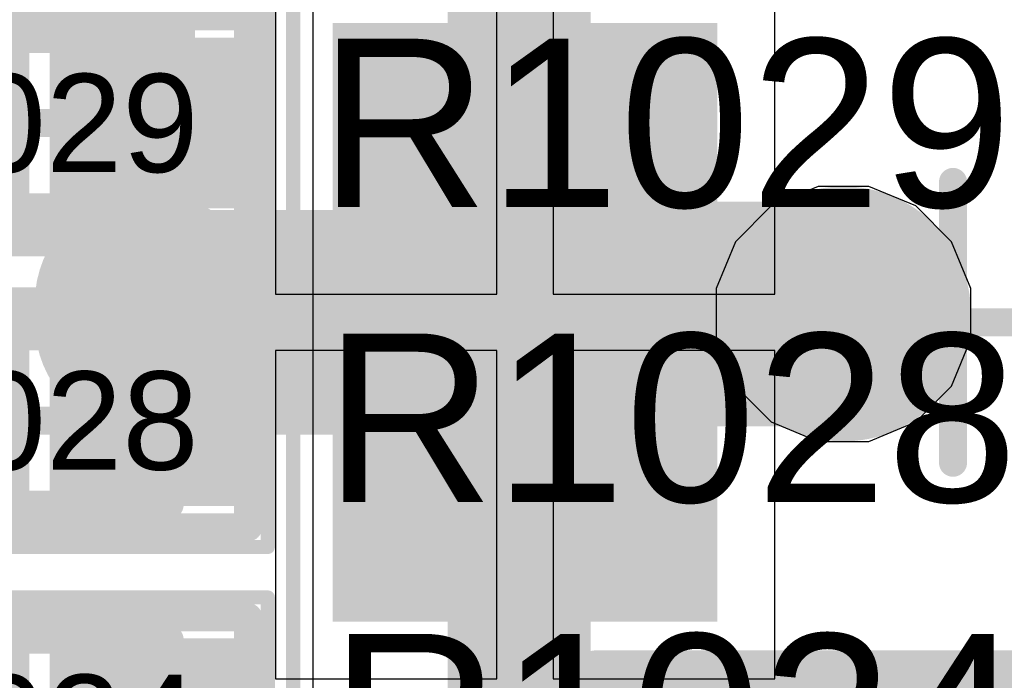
# Model space of a CAD drawing. Header units: inches. Extents: x -6 to 11.2, y -2.2 to 8.3.
# Tile 132 of 256: x 2.0628 to 2.2009, y 0.6754 to 0.768. Entities that reach past the tile are written whole.
import ezdxf

# ---------------------------------------------------------------- set-up
doc = ezdxf.new("R2010")
doc.units = ezdxf.units.IN
doc.header["$MEASUREMENT"] = 0
for name, color, linetype in [('Board Layer Stack Bottom Overlay', 54, 'Continuous'), ('Board Layer Stack Bottom Solder', 6, 'Continuous'), ('Bottom Comp Body -Top13)-Comp Body -Bot14)', 56, 'Continuous'), ('Bottom Courtyard -Top15)-Courtyard -Bot16)', 56, 'Continuous'), ('Bottom Paste', 16, 'Continuous'), ('Drill Drawing', 1, 'Continuous'), ('Layer  6- Inner', 156, 'Continuous'), ('Layer 1- Top', 1, 'Continuous'), ('Layer 3- Inner', 16, 'Continuous'), ('Layer 4- Inner', 76, 'Continuous'), ('Layer 5- Inner', 90, 'Continuous'), ('Layer 7- PWR', 76, 'Continuous'), ('Layer 8- Bottom', 5, 'Continuous'), ('Top Comp Body -Top13)-Comp Body -Bot14)', 56, 'Continuous'), ('Top Comp Outline -Top11)-Comp Outline -Bot12)', 56, 'Continuous'), ('Top Courtyard -Top15)-Courtyard -Bot16)', 56, 'Continuous'), ('Top Overlay', 2, 'Continuous'), ('Top Paste', 8, 'Continuous'), ('Top Solder', 216, 'Continuous'), ('Via Holes', 16, 'Continuous')]:
    doc.layers.add(name, color=color, linetype=linetype)
doc.styles.add('Arial', font='txt', dxfattribs={"height": 0.2})

# ---------------------------------------------------------------- blocks, each defined once
blk = doc.blocks.new('L15006_M_____B_137')
at = {"layer": 'Board Layer Stack Bottom Solder'}
blk.add_hatch(color=6, dxfattribs=at).paths.add_polyline_path([(-0.08697, -0.04197), (-0.08697, 0.04197), (-0.03303, 0.04197), (-0.03303, -0.04197)])
at = {"layer": 'Bottom Paste'}
blk.add_hatch(color=16, dxfattribs=at).paths.add_polyline_path([(-0.085, -0.04), (-0.085, 0.04), (-0.035, 0.04), (-0.035, -0.04)])
at = {"layer": 'Layer 8- Bottom'}
blk.add_hatch(color=7, dxfattribs=at).paths.add_polyline_path([(-0.085, -0.04), (-0.085, 0.04), (-0.035, 0.04), (-0.035, -0.04)])
at = {"layer": 'Board Layer Stack Bottom Overlay'}
blk.add_lwpolyline([(-0.05, -0.05, 0.008, 0.008, 0), (0.05, -0.05, 0.008, 0.008, 0)], format="xyseb", dxfattribs=at)
blk.add_lwpolyline([(-0.052, -0.05, 0.004, 0.004, 1), (-0.048, -0.05, 0.004, 0.004, 1)], format="xyseb", close=True, dxfattribs=at)
at = {"layer": 'Bottom Comp Body -Top13)-Comp Body -Bot14)'}
blk.add_lwpolyline([(-0.0689, -0.05315, 0.00394, 0.00394, 0), (-0.0689, 0.05315, 0.00394, 0.00394, 0)], format="xyseb", dxfattribs=at)
at = {"layer": 'Bottom Courtyard -Top15)-Courtyard -Bot16)'}
for points in [[(-0.09252, -0.06299, 0.00197, 0.00197, 0), (-0.09252, 0.06299, 0.00197, 0.00197, 0)], [(0, -0.01969, 0.00394, 0.00394, 0), (0, 0.01969, 0.00394, 0.00394, 0)], [(-0.01969, 0, 0.00394, 0.00394, 0), (0.01969, 0, 0.00394, 0.00394, 0)]]:
    blk.add_lwpolyline(points, format="xyseb", dxfattribs=at)
for points in [[(-0.00098, 0.01969, 0.00197, 0.00197, 1), (0.00098, 0.01969, 0.00197, 0.00197, 1)], [(-0.02067, 0, 0.00197, 0.00197, 1), (-0.0187, 0, 0.00197, 0.00197, 1)], [(-0.00098, -0.01969, 0.00197, 0.00197, 1), (0.00098, -0.01969, 0.00197, 0.00197, 1)]]:
    blk.add_lwpolyline(points, format="xyseb", close=True, dxfattribs=at)
blk = doc.blocks.new('L15002_035_256')
at = {"layer": 'Layer 1- Top'}
for points in [[(-0.03179, 0.01), (-0.00679, 0.01), (-0.00679, -0.01), (-0.03179, -0.01)], [(0.00679, 0.01), (0.03179, 0.01), (0.03179, -0.01), (0.00679, -0.01)]]:
    blk.add_hatch(color=7, dxfattribs=at).paths.add_polyline_path(points)
at = {"layer": 'Top Paste'}
for points in [[(-0.03179, 0.01), (-0.00679, 0.01), (-0.00679, -0.01), (-0.03179, -0.01)], [(0.00679, 0.01), (0.03179, 0.01), (0.03179, -0.01), (0.00679, -0.01)]]:
    blk.add_hatch(color=8, dxfattribs=at).paths.add_polyline_path(points)
at = {"layer": 'Top Solder'}
for points in [[(-0.03376, 0.01197), (-0.00482, 0.01197), (-0.00482, -0.01197), (-0.03376, -0.01197)], [(0.00482, 0.01197), (0.03376, 0.01197), (0.03376, -0.01197), (0.00482, -0.01197)]]:
    blk.add_hatch(color=216, dxfattribs=at).paths.add_polyline_path(points)
at = {"layer": 'Top Comp Body -Top13)-Comp Body -Bot14)'}
for points in [[(-0.02165, 0.01181, 0.00394, 0.00394, 0), (0.02165, 0.01181, 0.00394, 0.00394, 0)], [(-0.02165, -0.01181, 0.00394, 0.00394, 0), (-0.02165, 0.01181, 0.00394, 0.00394, 0)], [(0.02165, -0.01181, 0.00394, 0.00394, 0), (0.02165, 0.01181, 0.00394, 0.00394, 0)], [(-0.02165, -0.01181, 0.00394, 0.00394, 0), (0.02165, -0.01181, 0.00394, 0.00394, 0)]]:
    blk.add_lwpolyline(points, format="xyseb", dxfattribs=at)
for points in [[(-0.02264, 0.01181, 0.00197, 0.00197, 1), (-0.02067, 0.01181, 0.00197, 0.00197, 1)], [(-0.02264, 0.01181, 0.00197, 0.00197, 1), (-0.02067, 0.01181, 0.00197, 0.00197, 1)], [(0.02067, 0.01181, 0.00197, 0.00197, 1), (0.02264, 0.01181, 0.00197, 0.00197, 1)], [(0.02067, 0.01181, 0.00197, 0.00197, 1), (0.02264, 0.01181, 0.00197, 0.00197, 1)], [(-0.02264, -0.01181, 0.00197, 0.00197, 1), (-0.02067, -0.01181, 0.00197, 0.00197, 1)], [(-0.02264, -0.01181, 0.00197, 0.00197, 1), (-0.02067, -0.01181, 0.00197, 0.00197, 1)], [(0.02067, -0.01181, 0.00197, 0.00197, 1), (0.02264, -0.01181, 0.00197, 0.00197, 1)], [(0.02067, -0.01181, 0.00197, 0.00197, 1), (0.02264, -0.01181, 0.00197, 0.00197, 1)]]:
    blk.add_lwpolyline(points, format="xyseb", close=True, dxfattribs=at)
at = {"layer": 'Top Comp Outline -Top11)-Comp Outline -Bot12)'}
for points in [[(-0.03268, -0.01496, 0.00394, 0.00394, 0), (-0.03268, 0.01496, 0.00394, 0.00394, 0)], [(-0.03268, 0.01496, 0.00394, 0.00394, 0), (0.03268, 0.01496, 0.00394, 0.00394, 0)], [(0.03268, -0.01496, 0.00394, 0.00394, 0), (0.03268, 0.01496, 0.00394, 0.00394, 0)], [(-0.03268, -0.01496, 0.00394, 0.00394, 0), (0.03268, -0.01496, 0.00394, 0.00394, 0)]]:
    blk.add_lwpolyline(points, format="xyseb", dxfattribs=at)
for points in [[(-0.03366, 0.01496, 0.00197, 0.00197, 1), (-0.03169, 0.01496, 0.00197, 0.00197, 1)], [(-0.03366, 0.01496, 0.00197, 0.00197, 1), (-0.03169, 0.01496, 0.00197, 0.00197, 1)], [(0.03169, 0.01496, 0.00197, 0.00197, 1), (0.03366, 0.01496, 0.00197, 0.00197, 1)], [(0.03169, 0.01496, 0.00197, 0.00197, 1), (0.03366, 0.01496, 0.00197, 0.00197, 1)], [(-0.03366, -0.01496, 0.00197, 0.00197, 1), (-0.03169, -0.01496, 0.00197, 0.00197, 1)], [(-0.03366, -0.01496, 0.00197, 0.00197, 1), (-0.03169, -0.01496, 0.00197, 0.00197, 1)], [(0.03169, -0.01496, 0.00197, 0.00197, 1), (0.03366, -0.01496, 0.00197, 0.00197, 1)], [(0.03169, -0.01496, 0.00197, 0.00197, 1), (0.03366, -0.01496, 0.00197, 0.00197, 1)]]:
    blk.add_lwpolyline(points, format="xyseb", close=True, dxfattribs=at)
at = {"layer": 'Top Courtyard -Top15)-Courtyard -Bot16)'}
for points in [[(-0.03543, -0.01772, 0.00197, 0.00197, 0), (-0.03543, 0.01772, 0.00197, 0.00197, 0)], [(-0.03543, 0.01772, 0.00197, 0.00197, 0), (0.03543, 0.01772, 0.00197, 0.00197, 0)], [(0.03543, -0.01772, 0.00197, 0.00197, 0), (0.03543, 0.01772, 0.00197, 0.00197, 0)], [(0, -0.01181, 0.00394, 0.00394, 0), (0, 0.01181, 0.00394, 0.00394, 0)], [(-0.01181, 0, 0.00394, 0.00394, 0), (0.01181, 0, 0.00394, 0.00394, 0)], [(-0.03543, -0.01772, 0.00197, 0.00197, 0), (0.03543, -0.01772, 0.00197, 0.00197, 0)]]:
    blk.add_lwpolyline(points, format="xyseb", dxfattribs=at)
for points in [[(-0.03593, 0.01772, 0.000984, 0.000984, 1), (-0.03494, 0.01772, 0.000984, 0.000984, 1)], [(-0.03593, 0.01772, 0.000984, 0.000984, 1), (-0.03494, 0.01772, 0.000984, 0.000984, 1)], [(0.03494, 0.01772, 0.000984, 0.000984, 1), (0.03593, 0.01772, 0.000984, 0.000984, 1)], [(0.03494, 0.01772, 0.000984, 0.000984, 1), (0.03593, 0.01772, 0.000984, 0.000984, 1)], [(-0.00098, 0.01181, 0.00197, 0.00197, 1), (0.00098, 0.01181, 0.00197, 0.00197, 1)], [(-0.0128, 0, 0.00197, 0.00197, 1), (-0.01083, 0, 0.00197, 0.00197, 1)], [(0.01083, 0, 0.00197, 0.00197, 1), (0.0128, 0, 0.00197, 0.00197, 1)], [(-0.00098, -0.01181, 0.00197, 0.00197, 1), (0.00098, -0.01181, 0.00197, 0.00197, 1)], [(-0.03593, -0.01772, 0.000984, 0.000984, 1), (-0.03494, -0.01772, 0.000984, 0.000984, 1)], [(-0.03593, -0.01772, 0.000984, 0.000984, 1), (-0.03494, -0.01772, 0.000984, 0.000984, 1)], [(0.03494, -0.01772, 0.000984, 0.000984, 1), (0.03593, -0.01772, 0.000984, 0.000984, 1)], [(0.03494, -0.01772, 0.000984, 0.000984, 1), (0.03593, -0.01772, 0.000984, 0.000984, 1)]]:
    blk.add_lwpolyline(points, format="xyseb", close=True, dxfattribs=at)
at = {"layer": 'Top Overlay'}
for points in [[(-0.0187, 0.01614, 0.00394, 0.00394, 0), (0.01988, 0.01614, 0.00394, 0.00394, 0)], [(-0.0187, -0.01614, 0.00394, 0.00394, 0), (0.01988, -0.01614, 0.00394, 0.00394, 0)]]:
    blk.add_lwpolyline(points, format="xyseb", dxfattribs=at)
for points in [[(-0.01969, 0.01614, 0.00197, 0.00197, 1), (-0.01772, 0.01614, 0.00197, 0.00197, 1)], [(0.0189, 0.01614, 0.00197, 0.00197, 1), (0.02087, 0.01614, 0.00197, 0.00197, 1)], [(-0.01969, -0.01614, 0.00197, 0.00197, 1), (-0.01772, -0.01614, 0.00197, 0.00197, 1)], [(0.0189, -0.01614, 0.00197, 0.00197, 1), (0.02087, -0.01614, 0.00197, 0.00197, 1)]]:
    blk.add_lwpolyline(points, format="xyseb", close=True, dxfattribs=at)
at = {"layer": 'Top Comp Outline -Top11)-Comp Outline -Bot12)', "style": 'Arial'}
blk.add_text('R1029', height=0.01378, rotation=360, dxfattribs=at).set_placement((-0.03099, -0.00689))
blk = doc.blocks.new('L15002_035_257')
at = {"layer": 'Layer 1- Top'}
for points in [[(-0.03179, 0.01), (-0.00679, 0.01), (-0.00679, -0.01), (-0.03179, -0.01)], [(0.00679, 0.01), (0.03179, 0.01), (0.03179, -0.01), (0.00679, -0.01)]]:
    blk.add_hatch(color=7, dxfattribs=at).paths.add_polyline_path(points)
at = {"layer": 'Top Paste'}
for points in [[(-0.03179, 0.01), (-0.00679, 0.01), (-0.00679, -0.01), (-0.03179, -0.01)], [(0.00679, 0.01), (0.03179, 0.01), (0.03179, -0.01), (0.00679, -0.01)]]:
    blk.add_hatch(color=8, dxfattribs=at).paths.add_polyline_path(points)
at = {"layer": 'Top Solder'}
for points in [[(-0.03376, 0.01197), (-0.00482, 0.01197), (-0.00482, -0.01197), (-0.03376, -0.01197)], [(0.00482, 0.01197), (0.03376, 0.01197), (0.03376, -0.01197), (0.00482, -0.01197)]]:
    blk.add_hatch(color=216, dxfattribs=at).paths.add_polyline_path(points)
at = {"layer": 'Top Comp Body -Top13)-Comp Body -Bot14)'}
for points in [[(-0.02165, 0.01181, 0.00394, 0.00394, 0), (0.02165, 0.01181, 0.00394, 0.00394, 0)], [(-0.02165, -0.01181, 0.00394, 0.00394, 0), (-0.02165, 0.01181, 0.00394, 0.00394, 0)], [(0.02165, -0.01181, 0.00394, 0.00394, 0), (0.02165, 0.01181, 0.00394, 0.00394, 0)], [(-0.02165, -0.01181, 0.00394, 0.00394, 0), (0.02165, -0.01181, 0.00394, 0.00394, 0)]]:
    blk.add_lwpolyline(points, format="xyseb", dxfattribs=at)
for points in [[(-0.02264, 0.01181, 0.00197, 0.00197, 1), (-0.02067, 0.01181, 0.00197, 0.00197, 1)], [(-0.02264, 0.01181, 0.00197, 0.00197, 1), (-0.02067, 0.01181, 0.00197, 0.00197, 1)], [(0.02067, 0.01181, 0.00197, 0.00197, 1), (0.02264, 0.01181, 0.00197, 0.00197, 1)], [(0.02067, 0.01181, 0.00197, 0.00197, 1), (0.02264, 0.01181, 0.00197, 0.00197, 1)], [(-0.02264, -0.01181, 0.00197, 0.00197, 1), (-0.02067, -0.01181, 0.00197, 0.00197, 1)], [(-0.02264, -0.01181, 0.00197, 0.00197, 1), (-0.02067, -0.01181, 0.00197, 0.00197, 1)], [(0.02067, -0.01181, 0.00197, 0.00197, 1), (0.02264, -0.01181, 0.00197, 0.00197, 1)], [(0.02067, -0.01181, 0.00197, 0.00197, 1), (0.02264, -0.01181, 0.00197, 0.00197, 1)]]:
    blk.add_lwpolyline(points, format="xyseb", close=True, dxfattribs=at)
at = {"layer": 'Top Comp Outline -Top11)-Comp Outline -Bot12)'}
for points in [[(-0.03268, -0.01496, 0.00394, 0.00394, 0), (-0.03268, 0.01496, 0.00394, 0.00394, 0)], [(-0.03268, 0.01496, 0.00394, 0.00394, 0), (0.03268, 0.01496, 0.00394, 0.00394, 0)], [(0.03268, -0.01496, 0.00394, 0.00394, 0), (0.03268, 0.01496, 0.00394, 0.00394, 0)], [(-0.03268, -0.01496, 0.00394, 0.00394, 0), (0.03268, -0.01496, 0.00394, 0.00394, 0)]]:
    blk.add_lwpolyline(points, format="xyseb", dxfattribs=at)
for points in [[(-0.03366, 0.01496, 0.00197, 0.00197, 1), (-0.03169, 0.01496, 0.00197, 0.00197, 1)], [(-0.03366, 0.01496, 0.00197, 0.00197, 1), (-0.03169, 0.01496, 0.00197, 0.00197, 1)], [(0.03169, 0.01496, 0.00197, 0.00197, 1), (0.03366, 0.01496, 0.00197, 0.00197, 1)], [(0.03169, 0.01496, 0.00197, 0.00197, 1), (0.03366, 0.01496, 0.00197, 0.00197, 1)], [(-0.03366, -0.01496, 0.00197, 0.00197, 1), (-0.03169, -0.01496, 0.00197, 0.00197, 1)], [(-0.03366, -0.01496, 0.00197, 0.00197, 1), (-0.03169, -0.01496, 0.00197, 0.00197, 1)], [(0.03169, -0.01496, 0.00197, 0.00197, 1), (0.03366, -0.01496, 0.00197, 0.00197, 1)], [(0.03169, -0.01496, 0.00197, 0.00197, 1), (0.03366, -0.01496, 0.00197, 0.00197, 1)]]:
    blk.add_lwpolyline(points, format="xyseb", close=True, dxfattribs=at)
at = {"layer": 'Top Courtyard -Top15)-Courtyard -Bot16)'}
for points in [[(-0.03543, -0.01772, 0.00197, 0.00197, 0), (-0.03543, 0.01772, 0.00197, 0.00197, 0)], [(-0.03543, 0.01772, 0.00197, 0.00197, 0), (0.03543, 0.01772, 0.00197, 0.00197, 0)], [(0.03543, -0.01772, 0.00197, 0.00197, 0), (0.03543, 0.01772, 0.00197, 0.00197, 0)], [(0, -0.01181, 0.00394, 0.00394, 0), (0, 0.01181, 0.00394, 0.00394, 0)], [(-0.01181, 0, 0.00394, 0.00394, 0), (0.01181, 0, 0.00394, 0.00394, 0)], [(-0.03543, -0.01772, 0.00197, 0.00197, 0), (0.03543, -0.01772, 0.00197, 0.00197, 0)]]:
    blk.add_lwpolyline(points, format="xyseb", dxfattribs=at)
for points in [[(-0.03593, 0.01772, 0.000984, 0.000984, 1), (-0.03494, 0.01772, 0.000984, 0.000984, 1)], [(-0.03593, 0.01772, 0.000984, 0.000984, 1), (-0.03494, 0.01772, 0.000984, 0.000984, 1)], [(0.03494, 0.01772, 0.000984, 0.000984, 1), (0.03593, 0.01772, 0.000984, 0.000984, 1)], [(0.03494, 0.01772, 0.000984, 0.000984, 1), (0.03593, 0.01772, 0.000984, 0.000984, 1)], [(-0.00098, 0.01181, 0.00197, 0.00197, 1), (0.00098, 0.01181, 0.00197, 0.00197, 1)], [(-0.0128, 0, 0.00197, 0.00197, 1), (-0.01083, 0, 0.00197, 0.00197, 1)], [(0.01083, 0, 0.00197, 0.00197, 1), (0.0128, 0, 0.00197, 0.00197, 1)], [(-0.00098, -0.01181, 0.00197, 0.00197, 1), (0.00098, -0.01181, 0.00197, 0.00197, 1)], [(-0.03593, -0.01772, 0.000984, 0.000984, 1), (-0.03494, -0.01772, 0.000984, 0.000984, 1)], [(-0.03593, -0.01772, 0.000984, 0.000984, 1), (-0.03494, -0.01772, 0.000984, 0.000984, 1)], [(0.03494, -0.01772, 0.000984, 0.000984, 1), (0.03593, -0.01772, 0.000984, 0.000984, 1)], [(0.03494, -0.01772, 0.000984, 0.000984, 1), (0.03593, -0.01772, 0.000984, 0.000984, 1)]]:
    blk.add_lwpolyline(points, format="xyseb", close=True, dxfattribs=at)
at = {"layer": 'Top Overlay'}
for points in [[(-0.0187, 0.01614, 0.00394, 0.00394, 0), (0.01988, 0.01614, 0.00394, 0.00394, 0)], [(-0.0187, -0.01614, 0.00394, 0.00394, 0), (0.01988, -0.01614, 0.00394, 0.00394, 0)]]:
    blk.add_lwpolyline(points, format="xyseb", dxfattribs=at)
for points in [[(-0.01969, 0.01614, 0.00197, 0.00197, 1), (-0.01772, 0.01614, 0.00197, 0.00197, 1)], [(0.0189, 0.01614, 0.00197, 0.00197, 1), (0.02087, 0.01614, 0.00197, 0.00197, 1)], [(-0.01969, -0.01614, 0.00197, 0.00197, 1), (-0.01772, -0.01614, 0.00197, 0.00197, 1)], [(0.0189, -0.01614, 0.00197, 0.00197, 1), (0.02087, -0.01614, 0.00197, 0.00197, 1)]]:
    blk.add_lwpolyline(points, format="xyseb", close=True, dxfattribs=at)
at = {"layer": 'Top Comp Outline -Top11)-Comp Outline -Bot12)', "style": 'Arial'}
blk.add_text('R1028', height=0.01378, rotation=360, dxfattribs=at).set_placement((-0.03099, -0.00689))
blk = doc.blocks.new('L15002_035_261')
at = {"layer": 'Layer 1- Top'}
for points in [[(-0.03179, 0.01), (-0.00679, 0.01), (-0.00679, -0.01), (-0.03179, -0.01)], [(0.00679, 0.01), (0.03179, 0.01), (0.03179, -0.01), (0.00679, -0.01)]]:
    blk.add_hatch(color=7, dxfattribs=at).paths.add_polyline_path(points)
at = {"layer": 'Top Paste'}
for points in [[(-0.03179, 0.01), (-0.00679, 0.01), (-0.00679, -0.01), (-0.03179, -0.01)], [(0.00679, 0.01), (0.03179, 0.01), (0.03179, -0.01), (0.00679, -0.01)]]:
    blk.add_hatch(color=8, dxfattribs=at).paths.add_polyline_path(points)
at = {"layer": 'Top Solder'}
for points in [[(-0.03376, 0.01197), (-0.00482, 0.01197), (-0.00482, -0.01197), (-0.03376, -0.01197)], [(0.00482, 0.01197), (0.03376, 0.01197), (0.03376, -0.01197), (0.00482, -0.01197)]]:
    blk.add_hatch(color=216, dxfattribs=at).paths.add_polyline_path(points)
at = {"layer": 'Top Comp Body -Top13)-Comp Body -Bot14)'}
for points in [[(-0.02165, 0.01181, 0.00394, 0.00394, 0), (0.02165, 0.01181, 0.00394, 0.00394, 0)], [(-0.02165, -0.01181, 0.00394, 0.00394, 0), (-0.02165, 0.01181, 0.00394, 0.00394, 0)], [(0.02165, -0.01181, 0.00394, 0.00394, 0), (0.02165, 0.01181, 0.00394, 0.00394, 0)], [(-0.02165, -0.01181, 0.00394, 0.00394, 0), (0.02165, -0.01181, 0.00394, 0.00394, 0)]]:
    blk.add_lwpolyline(points, format="xyseb", dxfattribs=at)
for points in [[(-0.02264, 0.01181, 0.00197, 0.00197, 1), (-0.02067, 0.01181, 0.00197, 0.00197, 1)], [(-0.02264, 0.01181, 0.00197, 0.00197, 1), (-0.02067, 0.01181, 0.00197, 0.00197, 1)], [(0.02067, 0.01181, 0.00197, 0.00197, 1), (0.02264, 0.01181, 0.00197, 0.00197, 1)], [(0.02067, 0.01181, 0.00197, 0.00197, 1), (0.02264, 0.01181, 0.00197, 0.00197, 1)], [(-0.02264, -0.01181, 0.00197, 0.00197, 1), (-0.02067, -0.01181, 0.00197, 0.00197, 1)], [(-0.02264, -0.01181, 0.00197, 0.00197, 1), (-0.02067, -0.01181, 0.00197, 0.00197, 1)], [(0.02067, -0.01181, 0.00197, 0.00197, 1), (0.02264, -0.01181, 0.00197, 0.00197, 1)], [(0.02067, -0.01181, 0.00197, 0.00197, 1), (0.02264, -0.01181, 0.00197, 0.00197, 1)]]:
    blk.add_lwpolyline(points, format="xyseb", close=True, dxfattribs=at)
at = {"layer": 'Top Comp Outline -Top11)-Comp Outline -Bot12)'}
for points in [[(-0.03268, -0.01496, 0.00394, 0.00394, 0), (-0.03268, 0.01496, 0.00394, 0.00394, 0)], [(-0.03268, 0.01496, 0.00394, 0.00394, 0), (0.03268, 0.01496, 0.00394, 0.00394, 0)], [(0.03268, -0.01496, 0.00394, 0.00394, 0), (0.03268, 0.01496, 0.00394, 0.00394, 0)], [(-0.03268, -0.01496, 0.00394, 0.00394, 0), (0.03268, -0.01496, 0.00394, 0.00394, 0)]]:
    blk.add_lwpolyline(points, format="xyseb", dxfattribs=at)
for points in [[(-0.03366, 0.01496, 0.00197, 0.00197, 1), (-0.03169, 0.01496, 0.00197, 0.00197, 1)], [(-0.03366, 0.01496, 0.00197, 0.00197, 1), (-0.03169, 0.01496, 0.00197, 0.00197, 1)], [(0.03169, 0.01496, 0.00197, 0.00197, 1), (0.03366, 0.01496, 0.00197, 0.00197, 1)], [(0.03169, 0.01496, 0.00197, 0.00197, 1), (0.03366, 0.01496, 0.00197, 0.00197, 1)], [(-0.03366, -0.01496, 0.00197, 0.00197, 1), (-0.03169, -0.01496, 0.00197, 0.00197, 1)], [(-0.03366, -0.01496, 0.00197, 0.00197, 1), (-0.03169, -0.01496, 0.00197, 0.00197, 1)], [(0.03169, -0.01496, 0.00197, 0.00197, 1), (0.03366, -0.01496, 0.00197, 0.00197, 1)], [(0.03169, -0.01496, 0.00197, 0.00197, 1), (0.03366, -0.01496, 0.00197, 0.00197, 1)]]:
    blk.add_lwpolyline(points, format="xyseb", close=True, dxfattribs=at)
at = {"layer": 'Top Courtyard -Top15)-Courtyard -Bot16)'}
for points in [[(-0.03543, -0.01772, 0.00197, 0.00197, 0), (-0.03543, 0.01772, 0.00197, 0.00197, 0)], [(-0.03543, 0.01772, 0.00197, 0.00197, 0), (0.03543, 0.01772, 0.00197, 0.00197, 0)], [(0.03543, -0.01772, 0.00197, 0.00197, 0), (0.03543, 0.01772, 0.00197, 0.00197, 0)], [(0, -0.01181, 0.00394, 0.00394, 0), (0, 0.01181, 0.00394, 0.00394, 0)], [(-0.01181, 0, 0.00394, 0.00394, 0), (0.01181, 0, 0.00394, 0.00394, 0)], [(-0.03543, -0.01772, 0.00197, 0.00197, 0), (0.03543, -0.01772, 0.00197, 0.00197, 0)]]:
    blk.add_lwpolyline(points, format="xyseb", dxfattribs=at)
for points in [[(-0.03593, 0.01772, 0.000984, 0.000984, 1), (-0.03494, 0.01772, 0.000984, 0.000984, 1)], [(-0.03593, 0.01772, 0.000984, 0.000984, 1), (-0.03494, 0.01772, 0.000984, 0.000984, 1)], [(0.03494, 0.01772, 0.000984, 0.000984, 1), (0.03593, 0.01772, 0.000984, 0.000984, 1)], [(0.03494, 0.01772, 0.000984, 0.000984, 1), (0.03593, 0.01772, 0.000984, 0.000984, 1)], [(-0.00098, 0.01181, 0.00197, 0.00197, 1), (0.00098, 0.01181, 0.00197, 0.00197, 1)], [(-0.0128, 0, 0.00197, 0.00197, 1), (-0.01083, 0, 0.00197, 0.00197, 1)], [(0.01083, 0, 0.00197, 0.00197, 1), (0.0128, 0, 0.00197, 0.00197, 1)], [(-0.00098, -0.01181, 0.00197, 0.00197, 1), (0.00098, -0.01181, 0.00197, 0.00197, 1)], [(-0.03593, -0.01772, 0.000984, 0.000984, 1), (-0.03494, -0.01772, 0.000984, 0.000984, 1)], [(-0.03593, -0.01772, 0.000984, 0.000984, 1), (-0.03494, -0.01772, 0.000984, 0.000984, 1)], [(0.03494, -0.01772, 0.000984, 0.000984, 1), (0.03593, -0.01772, 0.000984, 0.000984, 1)], [(0.03494, -0.01772, 0.000984, 0.000984, 1), (0.03593, -0.01772, 0.000984, 0.000984, 1)]]:
    blk.add_lwpolyline(points, format="xyseb", close=True, dxfattribs=at)
at = {"layer": 'Top Overlay'}
for points in [[(-0.0187, 0.01614, 0.00394, 0.00394, 0), (0.01988, 0.01614, 0.00394, 0.00394, 0)], [(-0.0187, -0.01614, 0.00394, 0.00394, 0), (0.01988, -0.01614, 0.00394, 0.00394, 0)]]:
    blk.add_lwpolyline(points, format="xyseb", dxfattribs=at)
for points in [[(-0.01969, 0.01614, 0.00197, 0.00197, 1), (-0.01772, 0.01614, 0.00197, 0.00197, 1)], [(0.0189, 0.01614, 0.00197, 0.00197, 1), (0.02087, 0.01614, 0.00197, 0.00197, 1)], [(-0.01969, -0.01614, 0.00197, 0.00197, 1), (-0.01772, -0.01614, 0.00197, 0.00197, 1)], [(0.0189, -0.01614, 0.00197, 0.00197, 1), (0.02087, -0.01614, 0.00197, 0.00197, 1)]]:
    blk.add_lwpolyline(points, format="xyseb", close=True, dxfattribs=at)
at = {"layer": 'Top Comp Outline -Top11)-Comp Outline -Bot12)', "style": 'Arial'}
blk.add_text('R1024', height=0.01378, rotation=360, dxfattribs=at).set_placement((-0.03099, -0.00689))

msp = doc.modelspace()

# ---------------------------------------------------------------- hatches: boundary and pattern name
at = {"layer": 'Layer 1- Top'}
h = msp.add_hatch(color=7, dxfattribs=at)
edge = h.paths.add_edge_path()
edge.add_arc((2.17835, 0.72677), 0.01575, 0, 360)
at = {"layer": 'Layer 3- Inner'}
h = msp.add_hatch(color=7, dxfattribs=at)
edge = h.paths.add_edge_path()
edge.add_arc((2.17835, 0.72677), 0.01575, 0, 360)
at = {"layer": 'Layer 5- Inner'}
h = msp.add_hatch(color=7, dxfattribs=at)
edge = h.paths.add_edge_path()
edge.add_arc((2.17835, 0.72677), 0.01575, 0, 360)
at = {"layer": 'Layer 7- PWR'}
h = msp.add_hatch(color=7, dxfattribs=at)
edge = h.paths.add_edge_path()
edge.add_arc((2.17835, 0.72677), 0.01787, 0, 360)
at = {"layer": 'Layer 8- Bottom'}
h = msp.add_hatch(color=7, dxfattribs=at)
edge = h.paths.add_edge_path()
edge.add_arc((2.17835, 0.72677), 0.01575, 0, 360)
at = {"layer": 'Via Holes'}
h = msp.add_hatch(color=7, dxfattribs=at)
edge = h.paths.add_edge_path()
edge.add_arc((2.17835, 0.72677), 0.00787, 0, 360)

# ---------------------------------------------------------------- linework, layer by layer
at = {"layer": 'Drill Drawing'}
for points in [[(2.16835, 0.73177, 0.002, 0.002, 0), (2.16835, 0.73677, 0.002, 0.002, 0)], [(2.16835, 0.73677, 0.002, 0.002, 0), (2.17335, 0.73677, 0.002, 0.002, 0)], [(2.17335, 0.73677, 0.002, 0.002, 0), (2.17835, 0.73177, 0.002, 0.002, 0)], [(2.17835, 0.73177, 0.002, 0.002, 0), (2.18335, 0.73677, 0.002, 0.002, 0)], [(2.18335, 0.73677, 0.002, 0.002, 0), (2.18835, 0.73677, 0.002, 0.002, 0)], [(2.18835, 0.73177, 0.002, 0.002, 0), (2.18835, 0.73677, 0.002, 0.002, 0)], [(2.17235, 0.72977, 0.002, 0.002, 0), (2.17235, 0.73277, 0.002, 0.002, 0)], [(2.17235, 0.73277, 0.002, 0.002, 0), (2.17535, 0.73277, 0.002, 0.002, 0)], [(2.17535, 0.73277, 0.002, 0.002, 0), (2.17835, 0.72977, 0.002, 0.002, 0)], [(2.17835, 0.72977, 0.002, 0.002, 0), (2.18135, 0.73277, 0.002, 0.002, 0)], [(2.18135, 0.73277, 0.002, 0.002, 0), (2.18435, 0.73277, 0.002, 0.002, 0)], [(2.18435, 0.72977, 0.002, 0.002, 0), (2.18435, 0.73277, 0.002, 0.002, 0)], [(2.16835, 0.73177, 0.002, 0.002, 0), (2.17335, 0.72677, 0.002, 0.002, 0)], [(2.18335, 0.72677, 0.002, 0.002, 0), (2.18835, 0.73177, 0.002, 0.002, 0)], [(2.17235, 0.72977, 0.002, 0.002, 0), (2.17535, 0.72677, 0.002, 0.002, 0)], [(2.18135, 0.72677, 0.002, 0.002, 0), (2.18435, 0.72977, 0.002, 0.002, 0)], [(2.16835, 0.72177, 0.002, 0.002, 0), (2.17335, 0.72677, 0.002, 0.002, 0)], [(2.17235, 0.72377, 0.002, 0.002, 0), (2.17535, 0.72677, 0.002, 0.002, 0)], [(2.18135, 0.72677, 0.002, 0.002, 0), (2.18435, 0.72377, 0.002, 0.002, 0)], [(2.18335, 0.72677, 0.002, 0.002, 0), (2.18835, 0.72177, 0.002, 0.002, 0)], [(2.17235, 0.72077, 0.002, 0.002, 0), (2.17235, 0.72377, 0.002, 0.002, 0)], [(2.17535, 0.72077, 0.002, 0.002, 0), (2.17835, 0.72377, 0.002, 0.002, 0)], [(2.17835, 0.72377, 0.002, 0.002, 0), (2.18135, 0.72077, 0.002, 0.002, 0)], [(2.18435, 0.72077, 0.002, 0.002, 0), (2.18435, 0.72377, 0.002, 0.002, 0)], [(2.16835, 0.71677, 0.002, 0.002, 0), (2.16835, 0.72177, 0.002, 0.002, 0)], [(2.17335, 0.71677, 0.002, 0.002, 0), (2.17835, 0.72177, 0.002, 0.002, 0)], [(2.17835, 0.72177, 0.002, 0.002, 0), (2.18335, 0.71677, 0.002, 0.002, 0)], [(2.18835, 0.71677, 0.002, 0.002, 0), (2.18835, 0.72177, 0.002, 0.002, 0)], [(2.17235, 0.72077, 0.002, 0.002, 0), (2.17535, 0.72077, 0.002, 0.002, 0)], [(2.18135, 0.72077, 0.002, 0.002, 0), (2.18435, 0.72077, 0.002, 0.002, 0)], [(2.16835, 0.71677, 0.002, 0.002, 0), (2.17335, 0.71677, 0.002, 0.002, 0)], [(2.18335, 0.71677, 0.002, 0.002, 0), (2.18835, 0.71677, 0.002, 0.002, 0)]]:
    msp.add_lwpolyline(points, format="xyseb", dxfattribs=at)
for points in [[(2.16785, 0.73677, 0.001, 0.001, 1), (2.16885, 0.73677, 0.001, 0.001, 1)], [(2.16785, 0.73677, 0.001, 0.001, 1), (2.16885, 0.73677, 0.001, 0.001, 1)], [(2.17285, 0.73677, 0.001, 0.001, 1), (2.17385, 0.73677, 0.001, 0.001, 1)], [(2.17285, 0.73677, 0.001, 0.001, 1), (2.17385, 0.73677, 0.001, 0.001, 1)], [(2.18285, 0.73677, 0.001, 0.001, 1), (2.18385, 0.73677, 0.001, 0.001, 1)], [(2.18285, 0.73677, 0.001, 0.001, 1), (2.18385, 0.73677, 0.001, 0.001, 1)], [(2.18785, 0.73677, 0.001, 0.001, 1), (2.18885, 0.73677, 0.001, 0.001, 1)], [(2.18785, 0.73677, 0.001, 0.001, 1), (2.18885, 0.73677, 0.001, 0.001, 1)], [(2.17185, 0.73277, 0.001, 0.001, 1), (2.17285, 0.73277, 0.001, 0.001, 1)], [(2.17185, 0.73277, 0.001, 0.001, 1), (2.17285, 0.73277, 0.001, 0.001, 1)], [(2.17485, 0.73277, 0.001, 0.001, 1), (2.17585, 0.73277, 0.001, 0.001, 1)], [(2.17485, 0.73277, 0.001, 0.001, 1), (2.17585, 0.73277, 0.001, 0.001, 1)], [(2.18085, 0.73277, 0.001, 0.001, 1), (2.18185, 0.73277, 0.001, 0.001, 1)], [(2.18085, 0.73277, 0.001, 0.001, 1), (2.18185, 0.73277, 0.001, 0.001, 1)], [(2.18385, 0.73277, 0.001, 0.001, 1), (2.18485, 0.73277, 0.001, 0.001, 1)], [(2.18385, 0.73277, 0.001, 0.001, 1), (2.18485, 0.73277, 0.001, 0.001, 1)], [(2.16785, 0.73177, 0.001, 0.001, 1), (2.16885, 0.73177, 0.001, 0.001, 1)], [(2.16785, 0.73177, 0.001, 0.001, 1), (2.16885, 0.73177, 0.001, 0.001, 1)], [(2.17785, 0.73177, 0.001, 0.001, 1), (2.17885, 0.73177, 0.001, 0.001, 1)], [(2.17785, 0.73177, 0.001, 0.001, 1), (2.17885, 0.73177, 0.001, 0.001, 1)], [(2.18785, 0.73177, 0.001, 0.001, 1), (2.18885, 0.73177, 0.001, 0.001, 1)], [(2.18785, 0.73177, 0.001, 0.001, 1), (2.18885, 0.73177, 0.001, 0.001, 1)], [(2.17185, 0.72977, 0.001, 0.001, 1), (2.17285, 0.72977, 0.001, 0.001, 1)], [(2.17185, 0.72977, 0.001, 0.001, 1), (2.17285, 0.72977, 0.001, 0.001, 1)], [(2.17785, 0.72977, 0.001, 0.001, 1), (2.17885, 0.72977, 0.001, 0.001, 1)], [(2.17785, 0.72977, 0.001, 0.001, 1), (2.17885, 0.72977, 0.001, 0.001, 1)], [(2.18385, 0.72977, 0.001, 0.001, 1), (2.18485, 0.72977, 0.001, 0.001, 1)], [(2.18385, 0.72977, 0.001, 0.001, 1), (2.18485, 0.72977, 0.001, 0.001, 1)], [(2.17285, 0.72677, 0.001, 0.001, 1), (2.17385, 0.72677, 0.001, 0.001, 1)], [(2.17285, 0.72677, 0.001, 0.001, 1), (2.17385, 0.72677, 0.001, 0.001, 1)], [(2.17485, 0.72677, 0.001, 0.001, 1), (2.17585, 0.72677, 0.001, 0.001, 1)], [(2.17485, 0.72677, 0.001, 0.001, 1), (2.17585, 0.72677, 0.001, 0.001, 1)], [(2.18085, 0.72677, 0.001, 0.001, 1), (2.18185, 0.72677, 0.001, 0.001, 1)], [(2.18085, 0.72677, 0.001, 0.001, 1), (2.18185, 0.72677, 0.001, 0.001, 1)], [(2.18285, 0.72677, 0.001, 0.001, 1), (2.18385, 0.72677, 0.001, 0.001, 1)], [(2.18285, 0.72677, 0.001, 0.001, 1), (2.18385, 0.72677, 0.001, 0.001, 1)], [(2.17185, 0.72377, 0.001, 0.001, 1), (2.17285, 0.72377, 0.001, 0.001, 1)], [(2.17185, 0.72377, 0.001, 0.001, 1), (2.17285, 0.72377, 0.001, 0.001, 1)], [(2.17785, 0.72377, 0.001, 0.001, 1), (2.17885, 0.72377, 0.001, 0.001, 1)], [(2.17785, 0.72377, 0.001, 0.001, 1), (2.17885, 0.72377, 0.001, 0.001, 1)], [(2.18385, 0.72377, 0.001, 0.001, 1), (2.18485, 0.72377, 0.001, 0.001, 1)], [(2.18385, 0.72377, 0.001, 0.001, 1), (2.18485, 0.72377, 0.001, 0.001, 1)], [(2.16785, 0.72177, 0.001, 0.001, 1), (2.16885, 0.72177, 0.001, 0.001, 1)], [(2.16785, 0.72177, 0.001, 0.001, 1), (2.16885, 0.72177, 0.001, 0.001, 1)], [(2.17785, 0.72177, 0.001, 0.001, 1), (2.17885, 0.72177, 0.001, 0.001, 1)], [(2.17785, 0.72177, 0.001, 0.001, 1), (2.17885, 0.72177, 0.001, 0.001, 1)], [(2.18785, 0.72177, 0.001, 0.001, 1), (2.18885, 0.72177, 0.001, 0.001, 1)], [(2.18785, 0.72177, 0.001, 0.001, 1), (2.18885, 0.72177, 0.001, 0.001, 1)], [(2.17185, 0.72077, 0.001, 0.001, 1), (2.17285, 0.72077, 0.001, 0.001, 1)], [(2.17185, 0.72077, 0.001, 0.001, 1), (2.17285, 0.72077, 0.001, 0.001, 1)], [(2.17485, 0.72077, 0.001, 0.001, 1), (2.17585, 0.72077, 0.001, 0.001, 1)], [(2.17485, 0.72077, 0.001, 0.001, 1), (2.17585, 0.72077, 0.001, 0.001, 1)], [(2.18085, 0.72077, 0.001, 0.001, 1), (2.18185, 0.72077, 0.001, 0.001, 1)], [(2.18085, 0.72077, 0.001, 0.001, 1), (2.18185, 0.72077, 0.001, 0.001, 1)], [(2.18385, 0.72077, 0.001, 0.001, 1), (2.18485, 0.72077, 0.001, 0.001, 1)], [(2.18385, 0.72077, 0.001, 0.001, 1), (2.18485, 0.72077, 0.001, 0.001, 1)], [(2.16785, 0.71677, 0.001, 0.001, 1), (2.16885, 0.71677, 0.001, 0.001, 1)], [(2.16785, 0.71677, 0.001, 0.001, 1), (2.16885, 0.71677, 0.001, 0.001, 1)], [(2.17285, 0.71677, 0.001, 0.001, 1), (2.17385, 0.71677, 0.001, 0.001, 1)], [(2.17285, 0.71677, 0.001, 0.001, 1), (2.17385, 0.71677, 0.001, 0.001, 1)], [(2.18285, 0.71677, 0.001, 0.001, 1), (2.18385, 0.71677, 0.001, 0.001, 1)], [(2.18285, 0.71677, 0.001, 0.001, 1), (2.18385, 0.71677, 0.001, 0.001, 1)], [(2.18785, 0.71677, 0.001, 0.001, 1), (2.18885, 0.71677, 0.001, 0.001, 1)], [(2.18785, 0.71677, 0.001, 0.001, 1), (2.18885, 0.71677, 0.001, 0.001, 1)]]:
    msp.add_lwpolyline(points, format="xyseb", close=True, dxfattribs=at)
at = {"layer": 'Layer  6- Inner'}
for p, q in [((2.17479, 0.74465), (2.16822, 0.74192)), ((2.1819, 0.74465), (2.17479, 0.74465)), ((2.18847, 0.74192), (2.1819, 0.74465)), ((2.16822, 0.74192), (2.16319, 0.7369)), ((2.1935, 0.7369), (2.18847, 0.74192)), ((2.16319, 0.7369), (2.16047, 0.73033)), ((2.19622, 0.73033), (2.1935, 0.7369)), ((2.16047, 0.73033), (2.16047, 0.72322)), ((2.19622, 0.72322), (2.19622, 0.73033)), ((2.16047, 0.72322), (2.16319, 0.71665)), ((2.1935, 0.71665), (2.19622, 0.72322)), ((2.16319, 0.71665), (2.16822, 0.71162)), ((2.18847, 0.71162), (2.1935, 0.71665)), ((2.16822, 0.71162), (2.17479, 0.7089)), ((2.1819, 0.7089), (2.18847, 0.71162)), ((2.17479, 0.7089), (2.1819, 0.7089))]:
    msp.add_line(p, q, dxfattribs=at)
at = {"layer": 'Layer 1- Top'}
for p, q in [((2.104, 0.73354), (2.104, 0.77354)), ((2.104, 0.73181), (2.104, 0.73354)), ((2.104, 0.73354), (2.104, 0.73354)), ((2.104, 0.7011), (2.104, 0.73181)), ((2.104, 0.73181), (2.104, 0.73181)), ((2.104, 0.69181), (2.104, 0.7011)), ((2.104, 0.68929), (2.104, 0.69181)), ((2.104, 0.69181), (2.104, 0.69181)), ((2.104, 0.67323), (2.104, 0.68929)), ((2.104, 0.68929), (2.104, 0.68929))]:
    msp.add_line(p, q, dxfattribs=at)
for points in [[(2.0815, 0.75354, 0.01181, 0.01181, 0), (2.0815, 0.79488, 0.01181, 0.01181, 0)], [(2.0815, 0.71181, 0.01181, 0.01181, 0), (2.0815, 0.75354, 0.01181, 0.01181, 0)]]:
    msp.add_lwpolyline(points, format="xyseb", dxfattribs=at)
for points in [[(2.07854, 0.75354, 0.00591, 0.00591, 1), (2.08445, 0.75354, 0.00591, 0.00591, 1)], [(2.07854, 0.75354, 0.00591, 0.00591, 1), (2.08445, 0.75354, 0.00591, 0.00591, 1)], [(2.07854, 0.71181, 0.00591, 0.00591, 1), (2.08445, 0.71181, 0.00591, 0.00591, 1)]]:
    msp.add_lwpolyline(points, format="xyseb", close=True, dxfattribs=at)
at = {"layer": 'Layer 4- Inner'}
for p, q in [((2.17479, 0.74465), (2.16822, 0.74192)), ((2.1819, 0.74465), (2.17479, 0.74465)), ((2.18847, 0.74192), (2.1819, 0.74465)), ((2.16822, 0.74192), (2.16319, 0.7369)), ((2.1935, 0.7369), (2.18847, 0.74192)), ((2.16319, 0.7369), (2.16047, 0.73033)), ((2.19622, 0.73033), (2.1935, 0.7369)), ((2.16047, 0.73033), (2.16047, 0.72322)), ((2.19622, 0.72322), (2.19622, 0.73033)), ((2.16047, 0.72322), (2.16319, 0.71665)), ((2.1935, 0.71665), (2.19622, 0.72322)), ((2.16319, 0.71665), (2.16822, 0.71162)), ((2.18847, 0.71162), (2.1935, 0.71665)), ((2.16822, 0.71162), (2.17479, 0.7089)), ((2.1819, 0.7089), (2.18847, 0.71162)), ((2.17479, 0.7089), (2.1819, 0.7089))]:
    msp.add_line(p, q, dxfattribs=at)
at = {"layer": 'Layer 8- Bottom'}
for p, q in [((2.12976, 0.72953), (2.12976, 0.77948)), ((2.0987, 0.77559), (2.0987, 0.72953)), ((2.13764, 0.77559), (2.13764, 0.72953)), ((2.1687, 0.72953), (2.1687, 0.77559)), ((2.0987, 0.72953), (2.12976, 0.72953)), ((2.13764, 0.72953), (2.1687, 0.72953)), ((2.12976, 0.72165), (2.0987, 0.72165)), ((2.0987, 0.72165), (2.0987, 0.67559)), ((2.12976, 0.67559), (2.12976, 0.72165)), ((2.1687, 0.72165), (2.13764, 0.72165)), ((2.13764, 0.72165), (2.13764, 0.67559)), ((2.1687, 0.67559), (2.1687, 0.72165)), ((2.0987, 0.67559), (2.12976, 0.67559)), ((2.13764, 0.67559), (2.1687, 0.67559))]:
    msp.add_line(p, q, dxfattribs=at)
for points in [[(2.13307, 0.72559, 0.01969, 0.01969, 0), (2.13307, 0.7811, 0.01969, 0.01969, 0)], [(2.08071, 0.72559, 0.0315, 0.0315, 0), (2.08071, 0.72835, 0.0315, 0.0315, 0)], [(2.1337, 0.72559, 0.0315, 0.0315, 0), (2.13488, 0.72677, 0.0315, 0.0315, 0)], [(2.13488, 0.72677, 0.0315, 0.0315, 0), (2.17835, 0.72677, 0.0315, 0.0315, 0)], [(2.08071, 0.72559, 0.0315, 0.0315, 0), (2.13307, 0.72559, 0.0315, 0.0315, 0)], [(2.13307, 0.72559, 0.0315, 0.0315, 0), (2.1337, 0.72559, 0.0315, 0.0315, 0)], [(2.13307, 0.60827, 0.01969, 0.01969, 0), (2.13307, 0.72559, 0.01969, 0.01969, 0)]]:
    msp.add_lwpolyline(points, format="xyseb", dxfattribs=at)
for points in [[(2.07283, 0.72835, 0.01575, 0.01575, 1), (2.08858, 0.72835, 0.01575, 0.01575, 1)], [(2.12701, 0.72677, 0.01575, 0.01575, 1), (2.14276, 0.72677, 0.01575, 0.01575, 1)], [(2.12701, 0.72677, 0.01575, 0.01575, 1), (2.14276, 0.72677, 0.01575, 0.01575, 1)], [(2.17047, 0.72677, 0.01575, 0.01575, 1), (2.18622, 0.72677, 0.01575, 0.01575, 1)], [(2.07283, 0.72559, 0.01575, 0.01575, 1), (2.08858, 0.72559, 0.01575, 0.01575, 1)], [(2.07283, 0.72559, 0.01575, 0.01575, 1), (2.08858, 0.72559, 0.01575, 0.01575, 1)], [(2.1252, 0.72559, 0.01575, 0.01575, 1), (2.14094, 0.72559, 0.01575, 0.01575, 1)], [(2.1252, 0.72559, 0.01575, 0.01575, 1), (2.14094, 0.72559, 0.01575, 0.01575, 1)], [(2.12583, 0.72559, 0.01575, 0.01575, 1), (2.14157, 0.72559, 0.01575, 0.01575, 1)], [(2.12583, 0.72559, 0.01575, 0.01575, 1), (2.14157, 0.72559, 0.01575, 0.01575, 1)], [(2.12815, 0.72559, 0.00984, 0.00984, 1), (2.13799, 0.72559, 0.00984, 0.00984, 1)], [(2.12815, 0.72559, 0.00984, 0.00984, 1), (2.13799, 0.72559, 0.00984, 0.00984, 1)]]:
    msp.add_lwpolyline(points, format="xyseb", close=True, dxfattribs=at)

# ---------------------------------------------------------------- block references
for name, p in [('L15006_M_____B_137', (2.1937, 0.72559)), ('L15002_035_256', (2.0622, 0.75354)), ('L15002_035_257', (2.0622, 0.71181)), ('L15002_035_261', (2.0622, 0.66929))]:
    msp.add_blockref(name, p)

# ---------------------------------------------------------------- texts
at = {"layer": 'Top Overlay', "style": 'Arial'}
for s, p in [('R1029', (2.10474, 0.74174)), ('R1028', (2.10553, 0.7004)), ('R1024', (2.10632, 0.65827))]:
    msp.add_text(s, height=0.023622, dxfattribs=at).set_placement(p)

doc.saveas('drawing.dxf')
